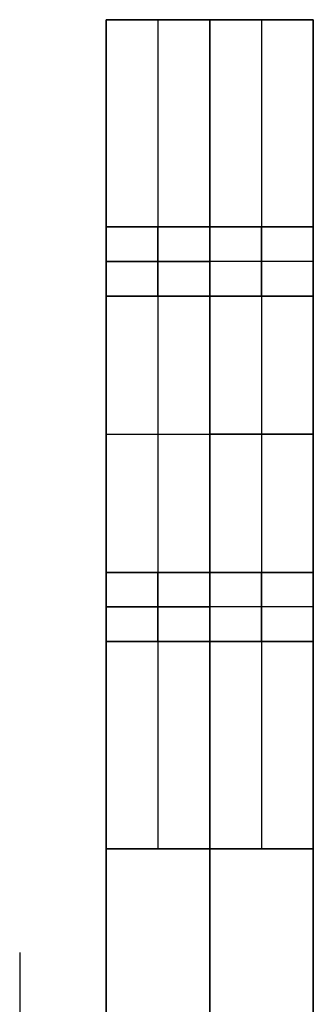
# Model space of a CAD drawing. Header units: millimetres. Extents: x -430 to 720, y 17 to 537.
# Tile 238 of 256: x -198 to -155, y 345 to 487. Entities that reach past the tile are written whole.
import ezdxf

# ---------------------------------------------------------------- set-up
doc = ezdxf.new("R2010")
doc.units = ezdxf.units.MM
doc.layers.add('Layer 01', color=7, linetype='Continuous', true_color=0x000000)

# ---------------------------------------------------------------- blocks, each defined once
blk = doc.blocks.new('Farmhouse rectangular coffee table top v1')
at = {"layer": 'Layer 01', "color": 253, "true_color": 0xa0a0a0}
blk.add_line((-342.5, 3, -75), (-342.5, 3, 75), dxfattribs=at)
blk = doc.blocks.new('Farmhouse Rectangular Coffee Table Horizontal leg v1')
at = {"layer": 'Layer 01', "color": 253, "true_color": 0xa0a0a0}
for p, q in [((-58, 60, 15), (-210, 60, 15)), ((-210, 60, 22.5), (-210, -60, 22.5)), ((-150, -60, 15), (-150, 60, 15)), ((-90, -60, 7.5), (-90, 60, 7.5)), ((-58, 60, 15), (-58, 50, 15)), ((-55, 60, 18), (-55, 50, 18)), ((-55, 60, 12), (-55, 50, 12)), ((52, 60, 15), (-52, 60, 15)), ((0, 33), (0, 60)), ((0, 60), (0, 60, 30)), ((0, 3, 30), (0, 60, 30)), ((55, 50, 18), (55, 60, 18)), ((55, 50, 12), (55, 60, 12)), ((210, 60, 15), (58, 60, 15)), ((58, 50, 15), (58, 60, 15)), ((90, 60, 7.5), (90, -60, 7.5)), ((150, -60, 15), (150, 60, 15)), ((210, -60, 22.5), (210, 60, 22.5)), ((-52, 50, 15), (-58, 50, 15)), ((-55, 50, 12), (-55, 50, 18)), ((52, 50, 15), (58, 50, 15)), ((55, 50, 12), (55, 50, 18)), ((0, 33), (0, 33, 10)), ((0, 27, 10), (0, 33, 10)), ((-130, 30, 22.5), (-120, 30, 22.5)), ((-130, 20, 22.5), (-130, 30, 22.5)), ((-125, 30, 30), (-125, 30, 15)), ((-120, 30, 22.5), (-120, 20, 22.5)), ((-3, 30), (-3, 30, 10)), ((3, 30, 10), (-3, 30, 10)), ((170, 30, 22.5), (180, 30, 22.5)), ((170, 20, 22.5), (170, 30, 22.5)), ((175, 30, 30), (175, 30, 15)), ((180, 30, 22.5), (180, 20, 22.5)), ((0, 27), (0, 27, 10)), ((0, 3), (0, 27)), ((-130, 25, 30), (-130, 25, 15)), ((-120, 25, 30), (-120, 25, 15)), ((170, 25, 30), (170, 25, 15)), ((180, 25, 30), (180, 25, 15)), ((-120, 20, 22.5), (-130, 20, 22.5)), ((-125, 20, 30), (-125, 20, 15)), ((180, 20, 22.5), (170, 20, 22.5)), ((175, 20, 30), (175, 20, 15)), ((0, 3, 30), (0, 3)), ((-210, 0, 15), (-90, 0, 15)), ((-210, 0, 15), (-210, 0, 30)), ((-90, 0), (-90, 0, 15)), ((3, 0, 30), (3, 0)), ((90, 0), (90, 0, 15)), ((90, 0, 15), (210, 0, 15)), ((210, 0, 15), (210, 0, 30)), ((-210, 0, 30), (-3, 0, 30)), ((-90, 0), (-3, 0)), ((3, 0), (90, 0)), ((3, 0, 30), (210, 0, 30)), ((0, -27), (0, -3)), ((0, -3, 30), (0, -3)), ((0, -60, 30), (0, -3, 30)), ((-180, -20, 22.5), (-170, -20, 22.5)), ((-180, -30, 22.5), (-180, -20, 22.5)), ((-175, -20, 30), (-175, -20, 15)), ((-170, -20, 22.5), (-170, -30, 22.5)), ((120, -20, 22.5), (130, -20, 22.5)), ((120, -30, 22.5), (120, -20, 22.5)), ((125, -20, 30), (125, -20, 15)), ((130, -20, 22.5), (130, -30, 22.5)), ((-180, -25, 30), (-180, -25, 15)), ((-170, -25, 30), (-170, -25, 15)), ((120, -25, 30), (120, -25, 15)), ((130, -25, 30), (130, -25, 15)), ((0, -27), (0, -27, 10)), ((0, -33, 10), (0, -27, 10)), ((-170, -30, 22.5), (-180, -30, 22.5)), ((-175, -30, 30), (-175, -30, 15)), ((-3, -30), (-3, -30, 10)), ((3, -30, 10), (-3, -30, 10)), ((130, -30, 22.5), (120, -30, 22.5)), ((125, -30, 30), (125, -30, 15)), ((0, -33), (0, -33, 10)), ((0, -60), (0, -33)), ((-210, -60, 15), (210, -60, 15)), ((0, -60), (0, -60, 30))]:
    blk.add_line(p, q, dxfattribs=at)
at = {"layer": 'Layer 01', "color": 253, "true_color": 0xa0a0a0, "extrusion": (0, -1, 0)}
for centre in [(-55, 15, -60), (55, 15, -60), (-55, 15, -55)]:
    blk.add_circle(centre, 3, dxfattribs=at)
at = {"layer": 'Layer 01', "color": 253, "true_color": 0xa0a0a0, "extrusion": (0, 1, 0)}
for centre in [(-55, 15, 55), (55, 15, 50), (-55, 15, 50)]:
    blk.add_circle(centre, 3, dxfattribs=at)
at = {"layer": 'Layer 01', "color": 253, "true_color": 0xa0a0a0, "extrusion": (0, 0, -1)}
for centre in [(0, 30, -10), (0, 0), (0, 0, -30), (0, 0, -15), (0, -30, -10)]:
    blk.add_circle(centre, 3, dxfattribs=at)
at = {"layer": 'Layer 01', "color": 253, "true_color": 0xa0a0a0}
for centre in [(0, 30), (0, 30, 5), (0, -30), (0, -30, 5)]:
    blk.add_circle(centre, 3, dxfattribs=at)
for points in [[(-210, 60, 15), (-210, 0, 15), (-210, -60, 15)], [(-90, 60, 15), (-150, 60, 15), (-210, 60, 15)], [(-210, 60, 15), (-210, 60, 22.5), (-210, 60, 30)], [(-210, 60, 30), (0, 60, 30), (210, 60, 30)], [(-210, -60, 30), (-210, 0, 30), (-210, 60, 30)], [(-90, -60), (-90, 0), (-90, 60)], [(-90, 60, 15), (-90, 0, 15), (-90, -60, 15)], [(-90, 60), (-90, 60, 7.5), (-90, 60, 15)], [(90, 60), (0, 60), (-90, 60)], [(-52, 60, 15), (-52, 55, 15), (-52, 50, 15)], [(52, 50, 15), (52, 55, 15), (52, 60, 15)], [(90, 60), (90, 0), (90, -60)], [(90, 60, 15), (90, 60, 7.5), (90, 60)], [(90, -60, 15), (90, 0, 15), (90, 60, 15)], [(210, 60, 15), (150, 60, 15), (90, 60, 15)], [(210, -60, 15), (210, 0, 15), (210, 60, 15)], [(210, 60, 30), (210, 60, 22.5), (210, 60, 15)], [(210, 60, 30), (210, 0, 30), (210, -60, 30)], [(-120, 30, 15), (-125, 30, 15), (-130, 30, 15)], [(-130, 30, 30), (-125, 30, 30), (-120, 30, 30)], [(-130, 30, 15), (-130, 30, 22.5), (-130, 30, 30)], [(-130, 30, 15), (-130, 25, 15), (-130, 20, 15)], [(-130, 20, 30), (-130, 25, 30), (-130, 30, 30)], [(-120, 20, 15), (-120, 25, 15), (-120, 30, 15)], [(-120, 30, 30), (-120, 25, 30), (-120, 20, 30)], [(-120, 30, 15), (-120, 30, 22.5), (-120, 30, 30)], [(3, 30), (3, 30, 5), (3, 30, 10)], [(180, 30, 15), (175, 30, 15), (170, 30, 15)], [(170, 30, 30), (175, 30, 30), (180, 30, 30)], [(170, 30, 15), (170, 30, 22.5), (170, 30, 30)], [(170, 30, 15), (170, 25, 15), (170, 20, 15)], [(170, 20, 30), (170, 25, 30), (170, 30, 30)], [(180, 20, 15), (180, 25, 15), (180, 30, 15)], [(180, 30, 30), (180, 25, 30), (180, 20, 30)], [(180, 30, 15), (180, 30, 22.5), (180, 30, 30)], [(-130, 20, 15), (-125, 20, 15), (-120, 20, 15)], [(-130, 20, 30), (-130, 20, 22.5), (-130, 20, 15)], [(-120, 20, 30), (-125, 20, 30), (-130, 20, 30)], [(-120, 20, 15), (-120, 20, 22.5), (-120, 20, 30)], [(170, 20, 15), (175, 20, 15), (180, 20, 15)], [(170, 20, 30), (170, 20, 22.5), (170, 20, 15)], [(180, 20, 30), (175, 20, 30), (170, 20, 30)], [(180, 20, 15), (180, 20, 22.5), (180, 20, 30)], [(-3, 0, 30), (-3, 0, 15), (-3, 0)], [(-170, -20, 15), (-175, -20, 15), (-180, -20, 15)], [(-180, -20, 30), (-175, -20, 30), (-170, -20, 30)], [(-180, -20, 15), (-180, -20, 22.5), (-180, -20, 30)], [(-180, -20, 15), (-180, -25, 15), (-180, -30, 15)], [(-180, -30, 30), (-180, -25, 30), (-180, -20, 30)], [(-170, -20, 30), (-170, -20, 22.5), (-170, -20, 15)], [(-170, -30, 15), (-170, -25, 15), (-170, -20, 15)], [(-170, -20, 30), (-170, -25, 30), (-170, -30, 30)], [(130, -20, 15), (125, -20, 15), (120, -20, 15)], [(120, -20, 30), (125, -20, 30), (130, -20, 30)], [(120, -20, 15), (120, -20, 22.5), (120, -20, 30)], [(120, -20, 15), (120, -25, 15), (120, -30, 15)], [(120, -30, 30), (120, -25, 30), (120, -20, 30)], [(130, -20, 30), (130, -20, 22.5), (130, -20, 15)], [(130, -30, 15), (130, -25, 15), (130, -20, 15)], [(130, -20, 30), (130, -25, 30), (130, -30, 30)], [(-180, -30, 15), (-180, -30, 22.5), (-180, -30, 30)], [(-180, -30, 15), (-175, -30, 15), (-170, -30, 15)], [(-170, -30, 30), (-175, -30, 30), (-180, -30, 30)], [(-170, -30, 15), (-170, -30, 22.5), (-170, -30, 30)], [(3, -30), (3, -30, 5), (3, -30, 10)], [(120, -30, 15), (120, -30, 22.5), (120, -30, 30)], [(120, -30, 15), (125, -30, 15), (130, -30, 15)], [(130, -30, 30), (125, -30, 30), (120, -30, 30)], [(130, -30, 15), (130, -30, 22.5), (130, -30, 30)], [(-210, -60, 15), (-150, -60, 15), (-90, -60, 15)], [(210, -60, 30), (0, -60, 30), (-210, -60, 30)], [(-210, -60, 30), (-210, -60, 22.5), (-210, -60, 15)], [(-90, -60, 15), (-90, -60, 7.5), (-90, -60)], [(-90, -60), (0, -60), (90, -60)], [(90, -60), (90, -60, 7.5), (90, -60, 15)], [(90, -60, 15), (150, -60, 15), (210, -60, 15)], [(210, -60, 30), (210, -60, 22.5), (210, -60, 15)]]:
    blk.add_open_spline(points, degree=2, dxfattribs=at)
blk = doc.blocks.new('Farmhouse Rectangular Coffee table vertical Leg v1')
at = {"layer": 'Layer 01', "color": 253, "true_color": 0xa0a0a0}
for p, q in [((0, 165), (15, 165)), ((0, -165), (0, 165)), ((7.5, 165, -60), (7.5, 165, 60)), ((15, 45), (15, 165)), ((0, 135, -25), (15, 135, -25)), ((7.5, 125, -30), (7.5, 135, -30)), ((7.5, 135, -20), (7.5, 125, -20)), ((7.5, 135, -30), (7.5, 135, -20)), ((0, 130, -30), (15, 130, -30)), ((0, 130, -20), (15, 130, -20)), ((0, 125, -25), (15, 125, -25)), ((7.5, 125, -20), (7.5, 125, -30)), ((15, 105, -60), (15, 105, 60)), ((0, 85, 25), (15, 85, 25)), ((7.5, 85, 30), (7.5, 75, 30)), ((7.5, 85, 20), (7.5, 85, 30)), ((7.5, 75, 20), (7.5, 85, 20)), ((0, 80, 30), (15, 80, 30)), ((0, 80, 20), (15, 80, 20)), ((0, 75, 25), (15, 75, 25)), ((7.5, 75, 30), (7.5, 75, 20)), ((30, 45), (15, 45)), ((15, 45, 60), (15, -165, 60)), ((15, -165, -60), (15, 45, -60)), ((22.5, 45, -60), (22.5, 45, 60)), ((30, -165), (30, 45)), ((0, 0, 60), (30, 0, 60)), ((0, 0, -60), (30, 0, -60)), ((0, 0, 60), (0, 0, -60)), ((30, -60, 60), (30, -60, -60)), ((0, -165), (30, -165)), ((15, -165, 60), (15, -165, -60))]:
    blk.add_line(p, q, dxfattribs=at)
for points in [[(15, 165, 60), (7.5, 165, 60), (0, 165, 60)], [(0, 165, 60), (0, 0, 60), (0, -165, 60)], [(0, -165, -60), (0, 0, -60), (0, 165, -60)], [(0, 165, -60), (7.5, 165, -60), (15, 165, -60)], [(0, 165, -60), (0, 165), (0, 165, 60)], [(15, 165, -60), (15, 105, -60), (15, 45, -60)], [(15, 165, 60), (15, 165), (15, 165, -60)], [(15, 45, 60), (15, 105, 60), (15, 165, 60)], [(0, 135, -30), (7.5, 135, -30), (15, 135, -30)], [(0, 125, -30), (0, 130, -30), (0, 135, -30)], [(0, 135, -20), (0, 130, -20), (0, 125, -20)], [(15, 135, -20), (7.5, 135, -20), (0, 135, -20)], [(0, 135, -30), (0, 135, -25), (0, 135, -20)], [(15, 135, -30), (15, 130, -30), (15, 125, -30)], [(15, 125, -20), (15, 130, -20), (15, 135, -20)], [(15, 135, -20), (15, 135, -25), (15, 135, -30)], [(15, 125, -30), (7.5, 125, -30), (0, 125, -30)], [(0, 125, -20), (0, 125, -25), (0, 125, -30)], [(15, 125, -20), (7.5, 125, -20), (0, 125, -20)], [(15, 125, -30), (15, 125, -25), (15, 125, -20)], [(0, 85, 30), (0, 80, 30), (0, 75, 30)], [(15, 85, 30), (7.5, 85, 30), (0, 85, 30)], [(0, 85, 20), (0, 85, 25), (0, 85, 30)], [(15, 85, 20), (7.5, 85, 20), (0, 85, 20)], [(0, 75, 20), (0, 80, 20), (0, 85, 20)], [(15, 75, 30), (15, 80, 30), (15, 85, 30)], [(15, 85, 30), (15, 85, 25), (15, 85, 20)], [(15, 85, 20), (15, 80, 20), (15, 75, 20)], [(0, 75, 30), (7.5, 75, 30), (15, 75, 30)], [(15, 75, 20), (7.5, 75, 20), (0, 75, 20)], [(0, 75, 30), (0, 75, 25), (0, 75, 20)], [(15, 75, 20), (15, 75, 25), (15, 75, 30)], [(15, 45, -60), (22.5, 45, -60), (30, 45, -60)], [(15, 45, 60), (15, 45), (15, 45, -60)], [(30, 45, 60), (22.5, 45, 60), (15, 45, 60)], [(30, 45, -60), (30, 45), (30, 45, 60)], [(30, 45, 60), (30, -60, 60), (30, -165, 60)], [(30, -165, -60), (30, -60, -60), (30, 45, -60)], [(0, -165, 60), (15, -165, 60), (30, -165, 60)], [(30, -165, -60), (15, -165, -60), (0, -165, -60)], [(0, -165, 60), (0, -165), (0, -165, -60)], [(30, -165, 60), (30, -165), (30, -165, -60)]]:
    blk.add_open_spline(points, degree=2, dxfattribs=at)
blk = doc.blocks.new('Square dowel v1')
at = {"layer": 'Layer 01', "color": 253, "true_color": 0xa0a0a0}
for p, q in [((-5, 0), (-5, 30)), ((-5, 30), (5, 30)), ((0, 0, 5), (0, 30, 5)), ((0, 0, -5), (0, 30, -5)), ((0, 30, -5), (0, 30, 5)), ((5, 0), (5, 30)), ((-5, 15, 5), (5, 15, 5)), ((-5, 15, -5), (-5, 15, 5)), ((5, 15, -5), (-5, 15, -5)), ((5, 15, 5), (5, 15, -5)), ((-5, 0), (5, 0)), ((0, 0, 5), (0, 0, -5))]:
    blk.add_line(p, q, dxfattribs=at)
for points in [[(5, 30, 5), (0, 30, 5), (-5, 30, 5)], [(-5, 30, 5), (-5, 15, 5), (-5, 0, 5)], [(-5, 30, 5), (-5, 30), (-5, 30, -5)], [(-5, 30, -5), (-5, 15, -5), (-5, 0, -5)], [(-5, 30, -5), (0, 30, -5), (5, 30, -5)], [(5, 0, -5), (5, 15, -5), (5, 30, -5)], [(5, 30, -5), (5, 30), (5, 30, 5)], [(5, 30, 5), (5, 15, 5), (5, 0, 5)], [(-5, 0, 5), (0, 0, 5), (5, 0, 5)], [(-5, 0, -5), (-5, 0), (-5, 0, 5)], [(5, 0, -5), (0, 0, -5), (-5, 0, -5)], [(5, 0, 5), (5, 0), (5, 0, -5)]]:
    blk.add_open_spline(points, degree=2, dxfattribs=at)
blk = doc.blocks.new('Farmhouse rectangular coffee table assembly v1')
at = {"layer": 'Layer 01'}
for name, p in [('Farmhouse rectangular coffee table top v1', (144.83, 342.16)), ('Farmhouse Rectangular Coffee table vertical Leg v1', (-185.17, 177.16, -150))]:
    blk.add_blockref(name, p, dxfattribs=at)
at = {"layer": 'Layer 01', "extrusion": (1, 0, 6.12323e-17), "rotation": 270}
blk.add_blockref('Farmhouse Rectangular Coffee Table Horizontal leg v1', (282.16, 0, -185.17), dxfattribs=at)
at = {"layer": 'Layer 01', "extrusion": (-1.3201e-14, 1, -1.24206e-14), "rotation": 270}
for p in [(155.17, -175, 307.16), (155.17, -125, 257.16)]:
    blk.add_blockref('Square dowel v1', p, dxfattribs=at)

msp = doc.modelspace()

# ---------------------------------------------------------------- block references
at = {"layer": 'Layer 01', "extrusion": (0, -1, 0)}
msp.add_blockref('Farmhouse rectangular coffee table assembly v1', (0, -288.28, -277.36), dxfattribs=at)

doc.saveas('drawing.dxf')
